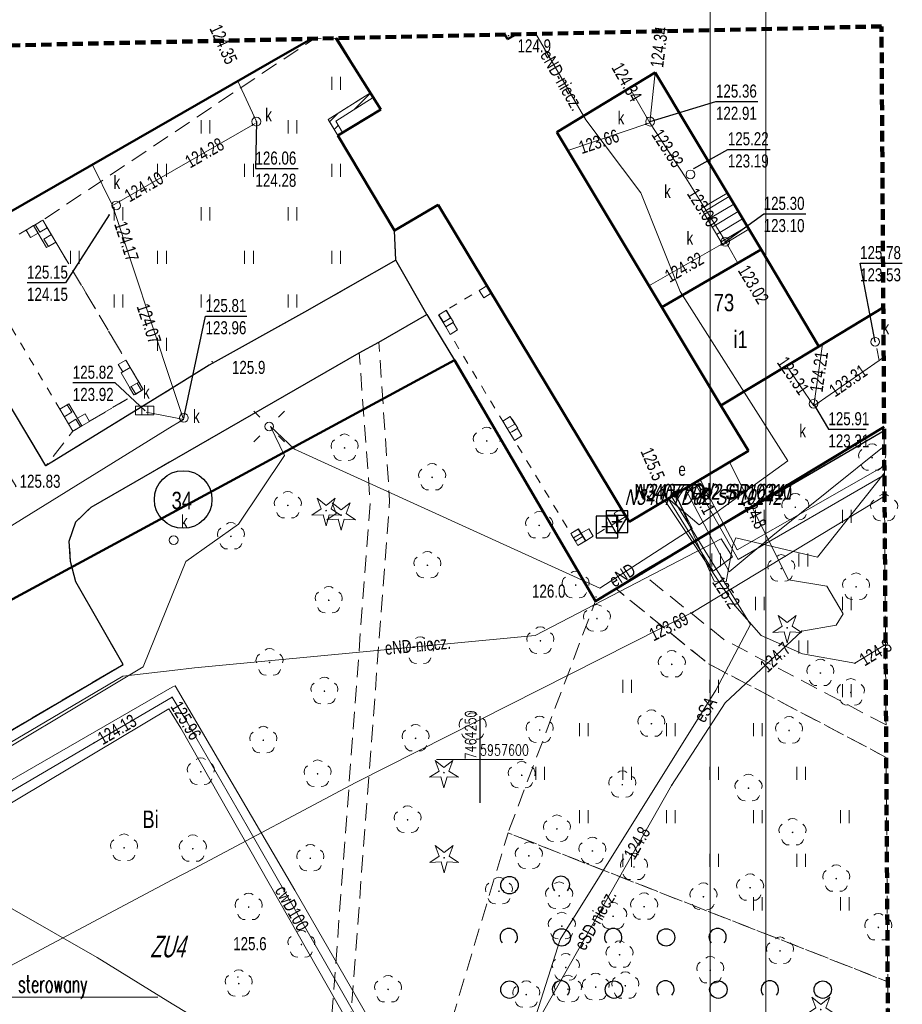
# Model space of a CAD drawing. Header units: millimetres. Extents: x 7464056 to 7464277, y 5957530 to 5957827.
# Tile 16 of 22: x 7464224 to 7464274, y 5957586 to 5957642. Entities that reach past the tile are written whole.
import ezdxf
from ezdxf.enums import TextEntityAlignment as Align

# ---------------------------------------------------------------- set-up
doc = ezdxf.new("R2010")
doc.units = ezdxf.units.MM
doc.header["$MEASUREMENT"] = 0
for name, pattern in [('1.0_0.5', [1.5, 1, -0.5]), ('1.5_0.5', [2, 1.5, -0.5]), ('2', [0.9, 0.6, -0.3]), ('otda_500', [1, 0.5, -0.5])]:
    doc.linetypes.add(name, pattern=pattern)
doc.layers.get('0').update_dxf_attribs({"color": 2, "linetype": 'CONTINUOUS', "lineweight": 0, "plot": 0})
for name, color, linetype in [('000 Inne (niezydentyfikowane)', 7, 'CONTINUOUS'), ('210-oznaczenie konturu użytku gruntowego', 7, 'CONTINUOUS'), ('312-budynek ewidencyjny', 7, 'CONTINUOUS'), ('312-oznaczenie budynku ewidencyjnego', 7, 'CONTINUOUS'), ('312-oznaczenie budynku ewidencyjnego-Atr117', 7, 'CONTINUOUS'), ('320-blok - kondygnacja nadziemna', 7, 'CONTINUOUS'), ('352-schody', 7, 'CONTINUOUS'), ('blok - łącznik', 7, 'CONTINUOUS'), ('chodnik', 7, 'CONTINUOUS'), ('drzewo iglaste', 7, 'CONTINUOUS'), ('drzewo liściaste', 7, 'CONTINUOUS'), ('elektroenergetyczne urządzenie techniczne', 7, 'CONTINUOUS'), ('elektroenergetyczne urządzenie techniczne-Atr17', 7, 'CONTINUOUS'), ('jezdnia', 7, 'CONTINUOUS'), ('kratka ściekowa', 7, 'CONTINUOUS'), ('kratka ściekowa-Atr17', 7, 'CONTINUOUS'), ('krawężnik', 7, 'CONTINUOUS'), ('latarnia', 7, 'CONTINUOUS'), ('pikieta naturalna', 7, 'CONTINUOUS'), ('pikieta naturalna-Atr2', 7, 'CONTINUOUS'), ('pikieta sztuczna', 7, 'CONTINUOUS'), ('pikieta sztuczna-Atr2', 7, 'CONTINUOUS'), ('podpora (poligon)', 7, 'CONTINUOUS'), ('przewód ciepłowniczy', 7, 'CONTINUOUS'), ('przewód ciepłowniczy-Atr1', 7, 'CONTINUOUS'), ('przewód elektroenergetyczny podziemny', 7, 'CONTINUOUS'), ('przewód elektroenergetyczny podziemny-Atr1', 7, 'CONTINUOUS'), ('przewód gazowy', 7, 'CONTINUOUS'), ('przewód kanalizacyjny', 7, 'CONTINUOUS'), ('przewód telekomunikacyjny podziemny', 7, 'CONTINUOUS'), ('rzedna', 7, 'CONTINUOUS'), ('rzedna-Atr2', 7, 'CONTINUOUS'), ('rzedna-Atr3', 7, 'CONTINUOUS'), ('SIATKA_KWADRATOW', 7, 'CONTINUOUS'), ('studnia kanalizacyjna', 7, 'CONTINUOUS'), ('studnia kanalizacyjna-Atr17', 7, 'CONTINUOUS'), ('Szczegółowa osnowa geodezyjna pozioma', 7, 'CONTINUOUS'), ('Szczegółowa osnowa geodezyjna pozioma-Atr103', 7, 'CONTINUOUS'), ('Szczegółowa osnowa geodezyjna wysokościowa', 7, 'CONTINUOUS'), ('Szczegółowa osnowa geodezyjna wysokościowa-Atr103', 7, 'CONTINUOUS'), ('trawnik', 7, 'CONTINUOUS'), ('wiata', 7, 'CONTINUOUS'), ('zadrzewienie  zakrzewienie', 7, 'CONTINUOUS'), ('Zakres', 7, 'CONTINUOUS'), ('ściana oporowa (poligon)', 7, 'CONTINUOUS')]:
    doc.layers.add(name, color=color, linetype=linetype)
for name, color, linetype, lineweight in [('211-numer działki ewidencyjnej', 3, 'CONTINUOUS', 30), ('__A-Tabelka', 7, 'CONTINUOUS', 18), ('S-woda-opis', 5, 'CONTINUOUS', 20)]:
    doc.layers.add(name, color=color, linetype=linetype, lineweight=lineweight)
doc.styles.add('SANIT', font='romans.shx', dxfattribs={"width": 0.7})
doc.styles.get("Standard").update_dxf_attribs({"font": 'Working1250', "width": 0.75})
doc.styles.add('STYL_ARIAL', font='simplex', dxfattribs={"width": 0.75, "oblique": 0.1})

# ---------------------------------------------------------------- blocks, each defined once
blk = doc.blocks.new('PW01')
at = {"linetype": 'Continuous', "lineweight": 13}
h = blk.add_hatch(color=0, dxfattribs=at)
edge = h.paths.add_edge_path()
edge.add_arc((0, 0), 0.045, 0, 360)
blk = doc.blocks.new('US15')
at = {"color": 0, "linetype": 'Continuous', "lineweight": 13}
blk.add_circle((0, 0), 0.25, dxfattribs=at)
blk = doc.blocks.new('TU04')
at = {"color": 0, "linetype": 'Continuous', "lineweight": 13}
for p, q in [((0, 0), (0, 0.75)), ((0.5, 0), (0.5, 0.75))]:
    blk.add_line(p, q, dxfattribs=at)
blk = doc.blocks.new('OP021')
at = {"linetype": 'Continuous', "lineweight": 13}
h = blk.add_hatch(color=0, dxfattribs=at)
edge = h.paths.add_edge_path()
edge.add_arc((0, 0), 0.05, 0, 360)
at = {"color": 0, "linetype": 'Continuous', "lineweight": 13}
for centre, start, end in [((0, 0.4), 49.272, 130.728), ((-0.38, 0.124), 121.308, 202.548), ((0.38, 0.124), 337.452, 58.692), ((-0.235, -0.324), 193.221, 274.871), ((0.235, -0.324), 265.129, 346.779)]:
    blk.add_arc(centre, 0.4, start, end, dxfattribs=at)
blk = doc.blocks.new('IB10')
at = {"color": 0, "linetype": 'Continuous', "lineweight": 13}
for p, q in [((0, 0), (0, 0.5)), ((0, 0.5), (0.5, 0.5)), ((0, 0), (0.5, 0)), ((0.5, 0), (0.5, 0.5))]:
    blk.add_line(p, q, dxfattribs=at)
blk = doc.blocks.new('US05')
at = {"color": 0, "linetype": 'Continuous', "lineweight": 13}
for p, q in [((-0.525, -0.25), (-0.525, 0.25)), ((-0.525, 0.25), (-0.175, 0.25)), ((-0.175, -0.25), (-0.175, 0.25)), ((-0.175, 0.25), (0.175, 0.25)), ((0.175, -0.25), (0.175, 0.25)), ((0.175, 0.25), (0.525, 0.25)), ((0.525, -0.25), (0.525, 0.25)), ((-0.525, -0.25), (-0.175, -0.25)), ((-0.175, -0.25), (0.175, -0.25)), ((0.175, -0.25), (0.525, -0.25))]:
    blk.add_line(p, q, dxfattribs=at)
blk = doc.blocks.new('OP011')
at = {"linetype": 'Continuous', "lineweight": 13}
h = blk.add_hatch(color=0, dxfattribs=at)
edge = h.paths.add_edge_path()
edge.add_arc((0, 0), 0.05, 0, 360)
at = {"color": 0, "linetype": 'Continuous', "lineweight": 13}
for p, q in [((-0.283, 0.093), (-0.512, 0.706)), ((-0.512, 0.706), (0, 0.299)), ((0, 0.299), (0.512, 0.706)), ((0.512, 0.706), (0.283, 0.093)), ((-0.828, -0.268), (-0.283, 0.093)), ((0.283, 0.093), (0.828, -0.268)), ((-0.175, -0.24), (-0.828, -0.268)), ((0, -0.87), (-0.175, -0.24)), ((0.175, -0.24), (0, -0.87)), ((0.828, -0.268), (0.175, -0.24))]:
    blk.add_line(p, q, dxfattribs=at)
blk = doc.blocks.new('US25')
at = {"linetype": 'Continuous', "lineweight": 0}
h = blk.add_hatch(color=0, dxfattribs=at)
edge = h.paths.add_edge_path()
edge.add_arc((0, 0), 0.2, 0, 360)
blk = doc.blocks.new('SM01')
at = {"color": 0, "linetype": 'Continuous', "lineweight": 13}
for p, q in [((-0.53, 0.531), (-0.883, 0.884)), ((0.531, 0.531), (0.884, 0.884)), ((-0.53, -0.53), (-0.883, -0.883)), ((0.531, -0.53), (0.884, -0.883))]:
    blk.add_line(p, q, dxfattribs=at)
blk.add_circle((0, 0), 0.25, dxfattribs=at)
blk = doc.blocks.new('OTZK1')
at = {"color": 0, "linetype": 'Continuous'}
blk.add_circle((0, 0), 0.5, dxfattribs=at)
blk = doc.blocks.new('OTZK2')
at = {"color": 0, "linetype": 'Continuous'}
blk.add_arc((0, 0), 0.5, 318.85, 221.162, dxfattribs=at)
blk = doc.blocks.new('OSSP')
at = {"color": 0}
for p, q in [((-0.626, 0.625), (-0.626, -0.625)), ((-0.626, 0.625), (-0.626, -0.625)), ((0.624, 0.625), (-0.626, 0.625)), ((0.624, 0.625), (-0.626, 0.625)), ((0.624, -0.625), (0.624, 0.625)), ((0.624, -0.625), (0.624, 0.625)), ((0.3, 0), (-0.3, 0)), ((0.3, 0), (-0.3, 0)), ((0, -0.3), (0, 0.3)), ((0, -0.3), (0, 0.3)), ((-0.626, -0.625), (0.624, -0.625)), ((-0.626, -0.625), (0.624, -0.625))]:
    blk.add_line(p, q, dxfattribs=at)
blk = doc.blocks.new('OSSH')
at = {"color": 0}
for p, q in [((0, -0.721), (-0.624, 0.362)), ((0.626, 0.362), (-0.624, 0.362)), ((-0.25, 0), (0.25, 0)), ((0.626, 0.362), (0, -0.721)), ((0, -0.25), (0, 0.25))]:
    blk.add_line(p, q, dxfattribs=at)

msp = doc.modelspace()

# ---------------------------------------------------------------- linework, layer by layer
at = {"linetype": 'Continuous', "lineweight": 30}
msp.add_circle((7464232.945, 5957614.926), 1.654, dxfattribs=at)
at = {"layer": '000 Inne (niezydentyfikowane)', "color": 56, "linetype": 'Continuous', "lineweight": 50, "flags": 128}
for points in [[(7464273.22, 5957619.103), (7464256.633, 5957609.097), (7464248.534, 5957622.926), (7464194.89, 5957593.94), (7464193.43, 5957597.96), (7464192.91, 5957604.22), (7464189.03, 5957611.03), (7464188.444, 5957611.585), (7464159.394, 5957659.51), (7464096.659, 5957763.005)], [(7464273.583, 5957563.4), (7464267.57, 5957562.22), (7464261.42, 5957560.82), (7464256.37, 5957560.26), (7464250.5, 5957560.44), (7464243.75, 5957561.22), (7464237.82, 5957562.16), (7464231.12, 5957564.22), (7464225.6, 5957566.21), (7464220.31, 5957568.58), (7464215.369, 5957570.98), (7464209.991, 5957575.1), (7464205.521, 5957578.87), (7464201.941, 5957582.25), (7464198.51, 5957586.21), (7464195.97, 5957590.71), (7464195.967, 5957590.719), (7464194.89, 5957593.94), (7464248.534, 5957622.926), (7464256.633, 5957609.097), (7464273.22, 5957619.103)]]:
    msp.add_lwpolyline(points, dxfattribs=at)
at = {"layer": '312-budynek ewidencyjny', "color": 7, "linetype": 'Continuous', "lineweight": 50, "flags": 128}
for points in [[(7464273.027, 5957642.099), (7464273.07, 5957642.026)], [(7464251.428, 5957641.63), (7464251.59, 5957641.36)], [(7464251.59, 5957641.36), (7464252.058, 5957641.644)], [(7464240.314, 5957641.389), (7464238.54, 5957640.37)], [(7464244.3, 5957637.33), (7464241.72, 5957641.419)], [(7464238.54, 5957640.37), (7464232.32, 5957636.8)], [(7464260.07, 5957639.45), (7464254.41, 5957636.03)], [(7464266.15, 5957629.28), (7464260.07, 5957639.45)], [(7464241.83, 5957635.84), (7464244.3, 5957637.33)], [(7464232.32, 5957636.8), (7464219.93, 5957629.68)], [(7464254.41, 5957636.03), (7464260.45, 5957625.97)], [(7464245.08, 5957630.38), (7464241.83, 5957635.84)], [(7464247.59, 5957631.85), (7464245.08, 5957630.38)], [(7464258.57, 5957613.64), (7464247.59, 5957631.85)], [(7464260.45, 5957625.97), (7464266.15, 5957629.28)], [(7464266.15, 5957629.28), (7464269.46, 5957623.72)], [(7464269.46, 5957623.72), (7464266.15, 5957629.28)], [(7464263.84, 5957620.32), (7464260.45, 5957625.97)], [(7464260.45, 5957625.97), (7464263.84, 5957620.32)], [(7464273.175, 5957625.964), (7464269.46, 5957623.72)], [(7464269.46, 5957623.72), (7464263.84, 5957620.32)], [(7464263.84, 5957620.32), (7464265.42, 5957617.73)], [(7464265.42, 5957617.73), (7464258.57, 5957613.64)]]:
    msp.add_lwpolyline(points, dxfattribs=at)
at = {"layer": '320-blok - kondygnacja nadziemna', "color": 7, "linetype": 'Continuous', "lineweight": 18, "flags": 128}
for points in [[(7464273.027, 5957642.099), (7464273.07, 5957642.026)], [(7464251.428, 5957641.63), (7464251.59, 5957641.36), (7464252.058, 5957641.644)], [(7464240.25, 5957641.388), (7464219.93, 5957629.68), (7464216.7, 5957635.08), (7464213.12, 5957632.88), (7464223.14, 5957616.02), (7464205.13, 5957605.33), (7464201.92, 5957603.39), (7464199.94, 5957606.81), (7464194.46, 5957603.58), (7464183.55, 5957622.17)], [(7464273.175, 5957625.964), (7464269.46, 5957623.72), (7464266.15, 5957629.28), (7464260.07, 5957639.45), (7464254.41, 5957636.03), (7464263.84, 5957620.32), (7464265.42, 5957617.73), (7464258.57, 5957613.64), (7464247.59, 5957631.85), (7464245.08, 5957630.38), (7464241.83, 5957635.84), (7464244.3, 5957637.33), (7464241.787, 5957641.421)]]:
    msp.add_lwpolyline(points, dxfattribs=at)
at = {"layer": '352-schody', "color": 7, "linetype": 'Continuous', "lineweight": 18, "flags": 128}
msp.add_lwpolyline([(7464264.2, 5957632.53), (7464262.7, 5957631.65), (7464263.95, 5957629.56), (7464265.44, 5957630.46)], close=True, dxfattribs=at)
msp.add_lwpolyline([(7464264.2, 5957632.53), (7464262.7, 5957631.65), (7464263.95, 5957629.56), (7464265.44, 5957630.46)], close=True, dxfattribs=at)
for points in [[(7464262.828, 5957631.435), (7464264.321, 5957632.328)], [(7464263.085, 5957631.006), (7464264.578, 5957631.899)], [(7464263.342, 5957630.577), (7464264.835, 5957631.47)], [(7464263.598, 5957630.148), (7464265.092, 5957631.041)], [(7464263.855, 5957629.719), (7464265.349, 5957630.612)]]:
    msp.add_lwpolyline(points, dxfattribs=at)
at = {"layer": '__A-Tabelka', "ltscale": 5}
for points in [[(7464266.428, 5957826.876), (7464056.428, 5957826.876), (7464056.428, 5957529.876), (7464266.428, 5957529.876)], [(7464263.228, 5957823.676), (7464072.628, 5957823.676), (7464072.628, 5957533.076), (7464263.228, 5957533.076)]]:
    msp.add_lwpolyline(points, close=True, dxfattribs=at)
at = {"layer": 'blok - łącznik', "color": 7, "linetype": '1.0_0.5', "lineweight": 18, "flags": 128}
for points in [[(7464248.03, 5957624.84), (7464247.62, 5957625.53), (7464248.07, 5957625.8), (7464248.48, 5957625.12)], [(7464251.72, 5957618.75), (7464251.31, 5957619.43), (7464251.76, 5957619.7), (7464252.17, 5957619.02)], [(7464256.08, 5957612.56), (7464255.63, 5957612.29), (7464255.22, 5957612.97), (7464255.67, 5957613.24)]]:
    msp.add_lwpolyline(points, close=True, dxfattribs=at)
at = {"layer": 'chodnik', "color": 7, "linetype": '1.0_0.5', "lineweight": 18, "flags": 128}
msp.add_lwpolyline([(7464240.61, 5957559.1), (7464244.81, 5957614.89), (7464244.19, 5957623.96), (7464243.06, 5957623.36), (7464243.69, 5957614.81), (7464239.56, 5957559.38)], close=True, dxfattribs=at)
msp.add_lwpolyline([(7464273.331, 5957601.981), (7464264.02, 5957606.88), (7464259.23, 5957610.74), (7464257.8, 5957609.81), (7464263.13, 5957605.49), (7464273.344, 5957600.117)], dxfattribs=at)
at = {"layer": 'jezdnia', "color": 7, "linetype": '1.5_0.5', "lineweight": 18, "flags": 128}
for points in [[(7464273.027, 5957642.099), (7464273.07, 5957642.026)], [(7464273.175, 5957625.964), (7464269.46, 5957623.72), (7464263.84, 5957620.32), (7464265.42, 5957617.73), (7464258.57, 5957613.64), (7464247.59, 5957631.85), (7464245.08, 5957630.38), (7464245.16, 5957628.68), (7464246.95, 5957625.56)], [(7464246.95, 5957625.56), (7464248.54, 5957622.93), (7464256.64, 5957609.1), (7464257.8, 5957609.81), (7464259.23, 5957610.74), (7464269.39, 5957616.65), (7464273.221, 5957618.892)]]:
    msp.add_lwpolyline(points, dxfattribs=at)
msp.add_lwpolyline([(7464203.98, 5957604.14), (7464202.96, 5957603.56), (7464201.7, 5957602.85), (7464193.53, 5957597.77), (7464195.46, 5957593.87), (7464197.31, 5957595.65), (7464199.65, 5957597.46), (7464201.78, 5957598.68), (7464203.98, 5957599.67), (7464219.7, 5957599.69), (7464229.49, 5957605.46), (7464226.78, 5957610.19), (7464226.48, 5957611.37), (7464226.4, 5957612.54), (7464226.77, 5957613.65), (7464227.66, 5957614.49), (7464243.06, 5957623.36), (7464244.19, 5957623.96), (7464246.95, 5957625.56), (7464245.16, 5957628.68), (7464239.92, 5957625.69), (7464234.44, 5957622.64), (7464232.32, 5957621.33), (7464225.05, 5957616.86), (7464214.87, 5957633.96), (7464213.12, 5957632.88), (7464223.14, 5957616.02), (7464223.35, 5957615.68), (7464205.7, 5957605.11)], close=True, dxfattribs=at)
at = {"layer": 'krawężnik', "color": 7, "linetype": 'Continuous', "lineweight": 25, "flags": 128}
for points in [[(7464195.46, 5957593.87), (7464197.31, 5957595.65), (7464199.65, 5957597.46), (7464201.78, 5957598.68), (7464203.98, 5957599.67), (7464219.7, 5957599.69), (7464229.49, 5957605.46), (7464226.78, 5957610.19), (7464226.48, 5957611.37), (7464226.4, 5957612.54), (7464226.77, 5957613.65), (7464227.66, 5957614.49), (7464243.06, 5957623.36), (7464244.19, 5957623.96), (7464246.95, 5957625.56), (7464245.16, 5957628.68), (7464239.92, 5957625.69), (7464234.44, 5957622.64), (7464232.32, 5957621.33), (7464225.05, 5957616.86), (7464214.87, 5957633.96)], [(7464245.16, 5957628.68), (7464245.08, 5957630.38)], [(7464246.95, 5957625.56), (7464248.54, 5957622.93), (7464256.64, 5957609.1), (7464257.8, 5957609.81), (7464259.23, 5957610.74), (7464269.39, 5957616.65), (7464273.221, 5957618.892)]]:
    msp.add_lwpolyline(points, dxfattribs=at)
at = {"layer": 'podpora (poligon)', "color": 7, "linetype": 'Continuous', "lineweight": 18, "flags": 128}
for points in [[(7464224.35, 5957630.66), (7464225.1, 5957629.4), (7464225.63, 5957629.71), (7464224.88, 5957630.97)], [(7464230.12, 5957620.93), (7464230.65, 5957621.24), (7464229.9, 5957622.51), (7464229.38, 5957622.2)], [(7464227.13, 5957619.16), (7464226.38, 5957620.42), (7464225.86, 5957620.11), (7464226.61, 5957618.85)]]:
    msp.add_lwpolyline(points, close=True, dxfattribs=at)
at = {"layer": 'przewód ciepłowniczy', "color": 212, "linetype": 'Continuous', "lineweight": 18, "flags": 128}
for points in [[(7464273.69, 5957546.911), (7464266.4, 5957543.72), (7464258.46, 5957558.48), (7464250.21, 5957573.64), (7464251.55, 5957574.26), (7464250.54, 5957576.05), (7464249.13, 5957575.6), (7464247.1, 5957579.06), (7464239.37, 5957592.49), (7464232.49, 5957604.23), (7464232.32, 5957604.14), (7464217.13, 5957595.39)], [(7464273.695, 5957546.216), (7464266.33, 5957542.79), (7464257.93, 5957558.26), (7464249.86, 5957573.02), (7464248.55, 5957575.35), (7464246.83, 5957578.34), (7464238.87, 5957592.25), (7464236.62, 5957596.16), (7464233.17, 5957602.13), (7464232.31, 5957603.57), (7464227.83, 5957600.95), (7464217.48, 5957594.89), (7464215.57, 5957593.93), (7464210.66, 5957591.13), (7464200.58, 5957586.82), (7464197.32, 5957593.26)], [(7464196.5, 5957593.62), (7464200.42, 5957585.95), (7464210.89, 5957590.62), (7464217.83, 5957594.39), (7464232.12, 5957602.91), (7464232.32, 5957602.6), (7464232.82, 5957601.8), (7464245.73, 5957579.06), (7464246.17, 5957578.28), (7464249.5, 5957572.39), (7464257.4, 5957558.03), (7464266.26, 5957541.85), (7464273.699, 5957545.523)]]:
    msp.add_lwpolyline(points, dxfattribs=at)
at = {"layer": 'przewód elektroenergetyczny podziemny', "color": 1, "linetype": 'Continuous', "lineweight": 18, "flags": 128}
for points in [[(7464260.81, 5957614.98), (7464262.59, 5957613.47), (7464267.69, 5957617.15), (7464261.51, 5957626.87), (7464259.24, 5957632.55), (7464256.08, 5957636.73), (7464253.217, 5957641.669)], [(7464219.19, 5957598.47), (7464230.64, 5957605.31), (7464232.32, 5957609.44), (7464233.1, 5957611.36), (7464236.13, 5957613.52), (7464238.76, 5957617.45), (7464237.96, 5957619.12), (7464239.34, 5957617.81), (7464256.88, 5957609.84), (7464262.2, 5957613.27), (7464261.23, 5957615.23)], [(7464273.227, 5957617.984), (7464266.83, 5957612.86), (7464264.31, 5957610.78), (7464261.78, 5957615.56)], [(7464224.53, 5957534.389), (7464227.1, 5957535.51), (7464229.94, 5957539.18), (7464230.8, 5957540.53), (7464232.32, 5957543.18), (7464233.16, 5957544.66), (7464236.18, 5957550.44), (7464236.93, 5957552.14), (7464237, 5957553.24), (7464239.83, 5957559.89), (7464242.31, 5957561.29), (7464246.96, 5957570.77), (7464250.33, 5957578.05), (7464250.75, 5957579.06), (7464252.95, 5957584.3), (7464261.01, 5957598.51), (7464264.09, 5957603.25), (7464268.49, 5957607.37), (7464270.47, 5957607.71), (7464270.86, 5957608.37), (7464269.92, 5957609.95), (7464267.72, 5957610.31), (7464264.33, 5957617.08)], [(7464273.234, 5957616.864), (7464264.77, 5957612.03), (7464262.7, 5957615.96), (7464262.64, 5957616.08)], [(7464261.23, 5957615.23), (7464263.45, 5957610.23), (7464264.14, 5957610.2), (7464264.53, 5957612.3), (7464264.7, 5957612.72), (7464269.4, 5957611.61), (7464273.237, 5957616.466)], [(7464262.35, 5957615.89), (7464264.84, 5957611.48), (7464273.238, 5957616.354)], [(7464260.81, 5957614.98), (7464263.39, 5957610.81)], [(7464261.01, 5957615.1), (7464265.55, 5957607.74), (7464263.55, 5957603.98)], [(7464260.63, 5957614.87), (7464264.64, 5957608.83), (7464266.16, 5957607.11), (7464268.53, 5957606.07), (7464271.54, 5957605.52), (7464273.301, 5957606.593)], [(7464263.39, 5957610.81), (7464264.5, 5957611.64), (7464263.86, 5957612.66), (7464253.17, 5957607.12), (7464233.6, 5957605.26), (7464232.32, 5957605.11), (7464229.48, 5957604.79), (7464220.15, 5957599.28), (7464203.3, 5957599.49), (7464195.87, 5957594.53), (7464191.86, 5957601.61), (7464187.99, 5957600.6), (7464179.26, 5957595.81)], [(7464263.55, 5957603.98), (7464254.6, 5957589.65)], [(7464254.6, 5957589.65), (7464252.67, 5957583.59)]]:
    msp.add_lwpolyline(points, dxfattribs=at)
at = {"layer": 'przewód gazowy', "color": 52, "linetype": 'Continuous', "lineweight": 18, "flags": 128}
for points in [[(7464262.23, 5957608.45), (7464273.246, 5957615.127)], [(7464202.21, 5957577.36), (7464204.9, 5957578.86), (7464205.27, 5957579.06), (7464207.51, 5957580.31), (7464221.17, 5957587.17), (7464232.32, 5957593.08), (7464233.57, 5957593.74), (7464242.86, 5957598.67), (7464262.23, 5957608.45)]]:
    msp.add_lwpolyline(points, dxfattribs=at)
at = {"layer": 'przewód kanalizacyjny', "color": 34, "linetype": 'Continuous', "lineweight": 18, "flags": 128}
for points in [[(7464260.07, 5957639.45), (7464259.76, 5957636.56), (7464255.04, 5957634.97)], [(7464237.15, 5957636.63), (7464236.09, 5957638.96)], [(7464264.82, 5957628.5), (7464264.12, 5957629.72), (7464261.83, 5957633.41), (7464259.76, 5957636.56), (7464258.61, 5957638.56)], [(7464204.81, 5957600.78), (7464205, 5957600.92), (7464214.47, 5957608.09), (7464214.68, 5957608.25), (7464214.95, 5957608.41), (7464220.27, 5957611.69), (7464232.32, 5957619.14), (7464232.96, 5957619.53), (7464232.32, 5957621.47), (7464228.89, 5957631.82), (7464232.32, 5957633.79), (7464237.08, 5957636.52)], [(7464228.89, 5957631.82), (7464227.72, 5957634.18)], [(7464259.71, 5957627.2), (7464264.12, 5957629.72)], [(7464267.62, 5957622.6), (7464269.18, 5957620.3), (7464269.68, 5957623.85)], [(7464272.81, 5957623.6), (7464272.93, 5957622.91)], [(7464269.18, 5957620.3), (7464272.93, 5957622.91), (7464273.194, 5957623.101)], [(7464230.82, 5957619.95), (7464232.32, 5957619.66), (7464232.96, 5957619.53)]]:
    msp.add_lwpolyline(points, dxfattribs=at)
at = {"layer": 'przewód telekomunikacyjny podziemny', "color": 30, "linetype": 'Continuous', "lineweight": 18, "flags": 128}
msp.add_lwpolyline([(7464212.63, 5957597.41), (7464213.07, 5957597.16), (7464228.01, 5957588.62), (7464232.32, 5957585.97), (7464234.24, 5957584.79), (7464242.83, 5957579.06), (7464243.25, 5957578.78), (7464254.41, 5957571.63), (7464263.69, 5957565.52), (7464270.15, 5957561.44)], dxfattribs=at)
at = {"layer": 'rzedna-Atr2', "color": 7, "flags": 128}
for points in [[(7464259.77, 5957636.63), (7464263.56, 5957637.78), (7464265.959, 5957637.78)], [(7464237.15, 5957636.63), (7464237.1, 5957633.93), (7464239.553, 5957633.93)], [(7464262.29, 5957633.94), (7464264.24, 5957635.04), (7464266.666, 5957635.04)], [(7464264.08, 5957629.72), (7464266.3, 5957631.33), (7464268.721, 5957631.33)], [(7464228.69, 5957631.28), (7464226.18, 5957627.38), (7464223.976, 5957627.38)], [(7464272.71, 5957623.99), (7464271.84, 5957628.5), (7464274.266, 5957628.5)], [(7464232.99, 5957619.62), (7464234.23, 5957625.46), (7464236.602, 5957625.46)], [(7464230.74, 5957620.04), (7464229.03, 5957621.63), (7464226.604, 5957621.63)], [(7464269.16, 5957620.43), (7464270.02, 5957618.96), (7464272.197, 5957618.96)]]:
    msp.add_lwpolyline(points, dxfattribs=at)
at = {"layer": 'S-woda-opis', "lineweight": 15, "ltscale": 0.25}
msp.add_line((7464200.447, 5957586.349), (7464231.487, 5957586.349), dxfattribs=at)
at = {"layer": 'SIATKA_KWADRATOW', "color": 7, "const_width": 0.065}
for points in [[(7464250, 5957597.5), (7464250, 5957602.5)], [(7464247.5, 5957600), (7464252.5, 5957600)]]:
    msp.add_lwpolyline(points, dxfattribs=at)
at = {"layer": 'SIATKA_KWADRATOW', "color": 7}
msp.add_point((7464250, 5957600), dxfattribs=at)
at = {"layer": 'trawnik', "color": 7, "linetype": '1.0_0.5', "lineweight": 18, "flags": 128}
for points in [[(7464243.7, 5957638.28), (7464241.28, 5957636.76), (7464241.83, 5957635.84), (7464245.08, 5957630.38), (7464245.16, 5957628.68), (7464239.92, 5957625.69), (7464234.44, 5957622.64), (7464232.32, 5957621.33), (7464225.05, 5957616.86), (7464226.61, 5957618.85), (7464227.13, 5957619.16), (7464230.12, 5957620.93), (7464230.65, 5957621.24), (7464229.9, 5957622.51), (7464225.63, 5957629.71), (7464224.88, 5957630.97), (7464240.47, 5957641.39), (7464241.72, 5957641.42)], [(7464273.33, 5957601.98), (7464264.02, 5957606.88), (7464259.23, 5957610.74), (7464269.39, 5957616.65), (7464273.22, 5957618.89)], [(7464263.13, 5957605.49), (7464273.34, 5957600.12), (7464273.43, 5957587.23), (7464251.61, 5957595.78), (7464256.64, 5957609.1), (7464257.8, 5957609.81)]]:
    msp.add_lwpolyline(points, close=True, dxfattribs=at)
at = {"layer": 'wiata', "color": 7, "linetype": 'otda_500', "lineweight": 18, "flags": 128}
for points in [[(7464221.36, 5957628.88), (7464220.84, 5957628.57), (7464221.59, 5957627.31), (7464225.86, 5957620.11), (7464226.61, 5957618.85), (7464227.13, 5957619.16), (7464230.12, 5957620.93), (7464230.65, 5957621.24), (7464229.9, 5957622.51), (7464225.63, 5957629.71), (7464224.88, 5957630.97), (7464224.35, 5957630.66)], [(7464250.39, 5957627.2), (7464248.07, 5957625.8), (7464247.62, 5957625.53), (7464248.03, 5957624.84), (7464251.31, 5957619.43), (7464251.72, 5957618.75), (7464255.22, 5957612.97), (7464255.63, 5957612.29), (7464256.08, 5957612.56), (7464258.4, 5957613.97)]]:
    msp.add_lwpolyline(points, close=True, dxfattribs=at)
at = {"layer": 'zadrzewienie  zakrzewienie', "color": 7, "linetype": '1.0_0.5', "lineweight": 18, "flags": 128}
msp.add_lwpolyline([(7464273.43, 5957587.23), (7464273.6, 5957560.62), (7464273.11, 5957560.46), (7464271.44, 5957560.05), (7464268.88, 5957559.5), (7464266.49, 5957559.09), (7464260.23, 5957558.14), (7464257.73, 5957557.87), (7464255.65, 5957557.73), (7464252.08, 5957557.69), (7464249.64, 5957557.83), (7464247.11, 5957558.08), (7464245.53, 5957558.3), (7464242.23, 5957558.83), (7464240.61, 5957559.1), (7464251.61, 5957595.78)], close=True, dxfattribs=at)
at = {"layer": 'Zakres', "color": 134, "linetype": '2', "lineweight": 90, "flags": 128}
msp.add_lwpolyline([(7464273.07, 5957642.1), (7464173.57, 5957639.94), (7464098.51, 5957764.09), (7464073.29, 5957749.31), (7464127.02, 5957656.52), (7464126.84, 5957638.93), (7464125.08, 5957533.8), (7464273.77, 5957534.68)], close=True, dxfattribs=at)
at = {"layer": 'ściana oporowa (poligon)', "color": 7, "linetype": 'Continuous', "lineweight": 18, "flags": 128}
msp.add_lwpolyline([(7464241.28, 5957636.76), (7464241.83, 5957635.84), (7464242.11, 5957636), (7464241.71, 5957636.66), (7464243.87, 5957638.02), (7464243.7, 5957638.28)], close=True, dxfattribs=at)
msp.add_lwpolyline([(7464241.28, 5957636.76), (7464241.83, 5957635.84), (7464242.11, 5957636), (7464241.71, 5957636.66), (7464243.87, 5957638.02), (7464243.7, 5957638.28)], close=True, dxfattribs=at)
for points in [[(7464242.763, 5957637.323), (7464243.708, 5957638.268)], [(7464241.36, 5957636.627), (7464241.852, 5957637.12)], [(7464241.624, 5957636.184), (7464241.857, 5957636.417)]]:
    msp.add_lwpolyline(points, dxfattribs=at)

# ---------------------------------------------------------------- block references
at = {"layer": 'drzewo iglaste', "color": 94, "linetype": 'Continuous', "lineweight": 18}
for p in [(7464241.16, 5957614.29), (7464242.02, 5957614.03), (7464267.65, 5957607.56), (7464247.93, 5957599.24), (7464247.94, 5957594.35), (7464269.58, 5957585.63)]:
    msp.add_blockref('OP011', p, dxfattribs=at)
at = {"layer": 'drzewo liściaste', "color": 94, "linetype": 'Continuous', "lineweight": 18}
for p in [(7464250.39, 5957618.29), (7464242.22, 5957617.89), (7464272.53, 5957617.33), (7464247.25, 5957616.2), (7464238.96, 5957614.59), (7464268.12, 5957614.48), (7464273.22, 5957614.43), (7464253.4, 5957613.44), (7464235.69, 5957612.81), (7464246.98, 5957611.15), (7464267.31, 5957610.96), (7464255.5, 5957610.01), (7464271.61, 5957609.91), (7464241.31, 5957609.14), (7464256.72, 5957608.09), (7464253.47, 5957606.81), (7464246.56, 5957606.24), (7464237.91, 5957605.57), (7464261.02, 5957605.46), (7464269.56, 5957604.96), (7464241.06, 5957603.92), (7464271.31, 5957603.84), (7464249.58, 5957601.88), (7464253.43, 5957601.69), (7464259.85, 5957602.05), (7464267.76, 5957601.66), (7464237.55, 5957601.1), (7464246.3, 5957601.21), (7464233.96, 5957599.29), (7464240.67, 5957599.17), (7464252.4, 5957599.09), (7464258.18, 5957598.55), (7464265.43, 5957598.35), (7464245.84, 5957596.53), (7464254.42, 5957596.01), (7464267.96, 5957595.81), (7464229.55, 5957594.92), (7464233.5, 5957594.87), (7464240.25, 5957594.32), (7464252.81, 5957594.46), (7464256.46, 5957594.74), (7464258.85, 5957593.82), (7464265.52, 5957592.63), (7464270.47, 5957593.15), (7464251.09, 5957592.43), (7464254.55, 5957592.16), (7464262.84, 5957592.11), (7464236.71, 5957591.52), (7464259.43, 5957591.54), (7464257.65, 5957590.99), (7464254.7, 5957590.42), (7464272.89, 5957590.35), (7464239.74, 5957589.37), (7464258.02, 5957588.78), (7464267.24, 5957589), (7464254.93, 5957588.05), (7464263.23, 5957587.88), (7464236.14, 5957587.12), (7464258.35, 5957587), (7464244.72, 5957586.79), (7464252.66, 5957586.49), (7464255.06, 5957586.8), (7464256.65, 5957586.92)]:
    msp.add_blockref('OP021', p, dxfattribs=at)
at = {"layer": 'elektroenergetyczne urządzenie techniczne', "color": 1, "linetype": 'Continuous', "lineweight": 18}
msp.add_blockref('US25', (7464261.23, 5957615.23), dxfattribs=at)
at = {"layer": 'kratka ściekowa', "color": 34, "linetype": 'Continuous', "lineweight": 18}
msp.add_blockref('US05', (7464230.74, 5957620.04), dxfattribs=at)
at = {"layer": 'latarnia', "color": 7, "linetype": 'Continuous', "lineweight": 18}
msp.add_blockref('SM01', (7464237.89, 5957619.12), dxfattribs=at)
at = {"layer": 'pikieta naturalna', "color": 7, "linetype": 'Continuous', "lineweight": 13}
msp.add_blockref('PW01', (7464236.09, 5957587.5), dxfattribs=at)
at = {"layer": 'pikieta sztuczna', "color": 7, "linetype": 'Continuous', "lineweight": 13}
for p in [(7464251.64, 5957641.57), (7464234.61, 5957622.84), (7464256.67, 5957609.33)]:
    msp.add_blockref('PW01', p, dxfattribs=at)
at = {"layer": 'rzedna', "color": 7, "linetype": 'Continuous', "lineweight": 18}
for p in [(7464236.92, 5957636.43), (7464259.58, 5957636.87), (7464259.89, 5957636.36), (7464229.29, 5957632.05), (7464228.98, 5957631.54), (7464263.95, 5957629.99), (7464263.83, 5957629.55), (7464264.26, 5957629.48), (7464269.46, 5957620.49), (7464232.77, 5957619.41), (7464232.84, 5957619.88)]:
    msp.add_blockref('PW01', p, dxfattribs=at)
at = {"layer": 'rzedna', "color": 34, "linetype": 'Continuous', "lineweight": 18}
for p in [(7464237.02, 5957636.9), (7464237.15, 5957636.63), (7464259.51, 5957636.48), (7464259.77, 5957636.63), (7464259.8, 5957636.93), (7464262.29, 5957633.94), (7464228.69, 5957631.28), (7464264.08, 5957629.72), (7464272.71, 5957623.99), (7464268.95, 5957620.64), (7464269.24, 5957620.72), (7464230.74, 5957620.04), (7464269.16, 5957620.43), (7464232.99, 5957619.62)]:
    msp.add_blockref('PW01', p, dxfattribs=at)
at = {"layer": 'rzedna', "color": 1, "linetype": 'Continuous', "lineweight": 18}
for p in [(7464264.33, 5957617.08), (7464262.35, 5957615.89), (7464260.81, 5957614.98), (7464264.64, 5957608.83), (7464268.49, 5957607.37), (7464271.54, 5957605.52), (7464261.01, 5957598.51)]:
    msp.add_blockref('PW01', p, dxfattribs=at)
at = {"layer": 'rzedna', "color": 52, "linetype": 'Continuous', "lineweight": 18}
msp.add_blockref('PW01', (7464262.23, 5957608.45), dxfattribs=at)
at = {"layer": 'rzedna', "color": 212, "linetype": 'Continuous', "lineweight": 18}
for p in [(7464232.31, 5957603.57), (7464227.83, 5957600.95)]:
    msp.add_blockref('PW01', p, dxfattribs=at)
at = {"layer": 'studnia kanalizacyjna', "color": 34, "linetype": 'Continuous', "lineweight": 18}
for p in [(7464237.15, 5957636.63), (7464259.77, 5957636.63), (7464262.09, 5957633.6), (7464229.1, 5957631.82), (7464264.08, 5957629.72), (7464272.71, 5957623.99), (7464269.16, 5957620.43), (7464232.99, 5957619.62), (7464232.4, 5957612.59)]:
    msp.add_blockref('US15', p, dxfattribs=at)
at = {"layer": 'Szczegółowa osnowa geodezyjna pozioma', "color": 7, "linetype": 'Continuous', "lineweight": 18}
for p in [(7464257.3, 5957613.35), (7464257.87, 5957613.65)]:
    msp.add_blockref('OSSP', p, dxfattribs=at)
at = {"layer": 'Szczegółowa osnowa geodezyjna wysokościowa', "color": 7, "linetype": 'Continuous', "lineweight": 18}
msp.add_blockref('OSSH', (7464257.87, 5957613.65), dxfattribs=at)
at = {"layer": 'trawnik', "color": 7, "linetype": 'Continuous', "lineweight": 18}
for p in [(7464241.479, 5957638.459), (7464233.979, 5957635.959), (7464238.979, 5957635.959), (7464231.479, 5957633.459), (7464236.479, 5957633.459), (7464241.479, 5957633.459), (7464228.979, 5957630.959), (7464233.979, 5957630.959), (7464238.979, 5957630.959), (7464226.479, 5957628.459), (7464231.479, 5957628.459), (7464236.479, 5957628.459), (7464241.479, 5957628.459), (7464228.979, 5957625.959), (7464233.979, 5957625.959), (7464238.979, 5957625.959), (7464231.479, 5957623.459), (7464265.829, 5957613.579), (7464270.829, 5957613.579), (7464263.329, 5957611.079), (7464268.329, 5957611.079), (7464265.829, 5957608.579), (7464270.829, 5957608.579), (7464268.329, 5957606.079), (7464258.209, 5957603.829), (7464263.209, 5957603.829), (7464270.829, 5957603.579), (7464255.709, 5957601.329), (7464260.709, 5957601.329), (7464265.709, 5957601.329), (7464253.209, 5957598.829), (7464258.209, 5957598.829), (7464263.209, 5957598.829), (7464268.209, 5957598.829), (7464255.709, 5957596.329), (7464260.709, 5957596.329), (7464265.709, 5957596.329), (7464270.709, 5957596.329), (7464258.209, 5957593.829), (7464263.209, 5957593.829), (7464268.209, 5957593.829), (7464265.709, 5957591.329), (7464270.709, 5957591.329)]:
    msp.add_blockref('TU04', p, dxfattribs=at)
at = {"layer": 'wiata', "color": 7, "linetype": 'Continuous', "lineweight": 18}
for p, rotation in [((7464224.88, 5957630.97), 210.324), ((7464224.35, 5957630.66), 210.766), ((7464225.63, 5957629.71), 120.763), ((7464250.39, 5957627.2), 211.109), ((7464247.62, 5957625.53), 300.719), ((7464248.07, 5957625.8), 210.964), ((7464248.03, 5957624.84), 301.228), ((7464229.9, 5957622.51), 120.67), ((7464230.12, 5957620.93), 30.324), ((7464230.65, 5957621.24), 120.564), ((7464225.86, 5957620.11), 300.763), ((7464226.61, 5957618.85), 30.801), ((7464227.13, 5957619.16), 30.624), ((7464251.31, 5957619.43), 301.088), ((7464251.72, 5957618.75), 301.196), ((7464258.4, 5957613.97), 121.192), ((7464255.22, 5957612.97), 301.088), ((7464256.08, 5957612.56), 31.29), ((7464255.63, 5957612.29), 30.964)]:
    msp.add_blockref('IB10', p, dxfattribs=dict(at, rotation=rotation))
at = {"layer": 'zadrzewienie  zakrzewienie', "color": 7, "linetype": 'Continuous', "lineweight": 18}
for name, p in [('OTZK1', (7464251.696, 5957592.776)), ('OTZK2', (7464254.654, 5957592.787)), ('OTZK2', (7464251.654, 5957589.787)), ('OTZK1', (7464254.696, 5957589.776)), ('OTZK2', (7464257.654, 5957589.787)), ('OTZK1', (7464260.696, 5957589.776)), ('OTZK2', (7464263.654, 5957589.787)), ('OTZK1', (7464251.696, 5957586.776)), ('OTZK2', (7464254.654, 5957586.787)), ('OTZK1', (7464257.696, 5957586.776)), ('OTZK2', (7464260.654, 5957586.787)), ('OTZK1', (7464263.696, 5957586.776)), ('OTZK2', (7464266.654, 5957586.787)), ('OTZK1', (7464269.696, 5957586.776))]:
    msp.add_blockref(name, p, dxfattribs=at)

# ---------------------------------------------------------------- texts
at = {"layer": '000 Inne (niezydentyfikowane)', "color": 56, "linetype": 'Continuous', "lineweight": 13, "oblique": 15, "width": 0.63}
msp.add_text('ZU4', height=1.25, dxfattribs=at).set_placement((7464231.05, 5957588.63))
at = {"layer": '210-oznaczenie konturu użytku gruntowego', "color": 3, "linetype": 'Continuous', "lineweight": 18, "width": 0.79}
msp.add_text('Bi', height=1, dxfattribs=at).set_placement((7464230.6, 5957596.06))
at = {"layer": '211-numer działki ewidencyjnej', "color": 7, "linetype": 'Continuous', "lineweight": 18, "width": 0.79}
msp.add_text('34', height=1, dxfattribs=at).set_placement((7464232.28, 5957614.37))
at = {"layer": '312-oznaczenie budynku ewidencyjnego', "color": 7, "linetype": 'Continuous', "lineweight": 18, "width": 0.79}
msp.add_text('73', height=1, dxfattribs=at).set_placement((7464263.43, 5957626.74), align=Align.TOP_LEFT)
at = {"layer": '312-oznaczenie budynku ewidencyjnego-Atr117', "color": 7, "width": 0.765}
msp.add_text('i1', height=1, dxfattribs=at).set_placement((7464264.57, 5957624.62), align=Align.TOP_LEFT)
at = {"layer": 'elektroenergetyczne urządzenie techniczne-Atr17', "color": 1, "width": 0.765}
msp.add_text('e', height=0.75, dxfattribs=at).set_placement((7464261.4, 5957616.29))
at = {"layer": 'kratka ściekowa-Atr17', "color": 34, "width": 0.765}
msp.add_text('k', height=0.75, dxfattribs=at).set_placement((7464230.64, 5957620.72))
at = {"layer": 'pikieta naturalna-Atr2', "color": 7, "width": 0.765}
msp.add_text('125.6', height=0.75, dxfattribs=at).set_placement((7464235.82, 5957589.04))
at = {"layer": 'pikieta sztuczna-Atr2', "color": 7, "width": 0.765}
for s, p in [('124.9', (7464252.16, 5957640.61)), ('125.9', (7464235.75, 5957622.14)), ('125.83', (7464223.55, 5957615.6)), ('126.0', (7464252.99, 5957609.29))]:
    msp.add_text(s, height=0.75, dxfattribs=at).set_placement(p)
at = {"layer": 'przewód ciepłowniczy-Atr1', "color": 212, "width": 0.765}
msp.add_text('cwD100', height=0.75, rotation=299.589, dxfattribs=at).set_placement((7464238.19, 5957592.48))
at = {"layer": 'przewód elektroenergetyczny podziemny-Atr1', "color": 1, "width": 0.765}
for s, rotation, p in [('eND-niecz.', 300.09, (7464253.43, 5957640.46)), ('eND', 32.83, (7464257.73, 5957609.85)), ('eND-niecz.', 5.44, (7464244.57, 5957606)), ('eSA', 58.02, (7464262.88, 5957602.05))]:
    msp.add_text(s, height=0.75, rotation=rotation, dxfattribs=at).set_placement(p)
msp.add_text('eSD-niecz.', height=0.75, rotation=60.438, dxfattribs=at).set_placement((7464255.7, 5957589.15), align=Align.MIDDLE_LEFT)
at = {"layer": 'rzedna-Atr2', "color": 34, "width": 0.765}
for s, rotation, p in [('124.35', 294.42, (7464234.44, 5957641.99)), ('124.34', 82.69, (7464260.52, 5957639.7)), ('123.66', 18.55, (7464255.84, 5957634.76)), ('123.31', 304.22, (7464267.03, 5957622.8)), ('124.21', 82.03, (7464269.68, 5957621.05))]:
    msp.add_text(s, height=0.75, rotation=rotation, dxfattribs=at).set_placement(p)
at = {"layer": 'rzedna-Atr2', "color": 7, "width": 0.765}
for s, rotation, p in [('124.34', 299.68, (7464257.53, 5957639.74)), ('123.83', 303.29, (7464259.83, 5957635.88)), ('124.28', 29.94, (7464233.34, 5957633.93)), ('124.10', 29.94, (7464229.86, 5957631.98)), ('123.00', 301.82, (7464261.86, 5957632.5)), ('124.17', 288.33, (7464228.97, 5957630.75)), ('124.32', 29.79, (7464260.9, 5957627.36)), ('123.02', 301.03, (7464264.79, 5957628.09)), ('124.07', 288.33, (7464230.26, 5957626.02)), ('123.31', 34.79, (7464270.4, 5957620.78))]:
    msp.add_text(s, height=0.75, rotation=rotation, dxfattribs=at).set_placement(p)
at = {"layer": 'rzedna-Atr2', "color": 34, "width": 0.765}
for s, p in [('125.36', (7464263.56, 5957637.788)), ('125.22', (7464264.24, 5957635.048)), ('126.06', (7464237.1, 5957633.938)), ('125.30', (7464266.3, 5957631.338)), ('125.78', (7464271.84, 5957628.508)), ('125.15', (7464223.976, 5957627.388)), ('125.81', (7464234.23, 5957625.468)), ('125.82', (7464226.604, 5957621.638)), ('125.91', (7464270.02, 5957618.968))]:
    msp.add_text(s, height=0.75, dxfattribs=at).set_placement(p, align=Align.BOTTOM_LEFT)
at = {"layer": 'rzedna-Atr2', "color": 1, "width": 0.765}
for s, rotation, p in [('125.5', 293.08, (7464259.21, 5957617.7)), ('125.1', 298.84, (7464261.96, 5957615.67)), ('124.8', 296.58, (7464264.99, 5957614.88)), ('124.7', 43.15, (7464266.52, 5957604.94)), ('124.8', 31.34, (7464272.1, 5957605.33)), ('124.8', 60.44, (7464258.87, 5957594.18))]:
    msp.add_text(s, height=0.75, rotation=rotation, dxfattribs=at).set_placement(p)
msp.add_text('125.2', height=0.75, rotation=-56.42, dxfattribs=at).set_placement((7464263.62, 5957610.39), align=Align.MIDDLE_LEFT)
at = {"layer": 'rzedna-Atr2', "color": 40, "width": 0.765}
msp.add_text('123.69', height=0.75, rotation=26.79, dxfattribs=at).set_placement((7464259.97, 5957606.77))
at = {"layer": 'rzedna-Atr2', "color": 212, "width": 0.765}
for s, rotation, p in [('125.96', -59.153, (7464232.51, 5957603.24)), ('124.13', 30.32, (7464228.13, 5957601.13))]:
    msp.add_text(s, height=0.75, rotation=rotation, dxfattribs=at).set_placement(p, align=Align.MIDDLE_LEFT)
at = {"layer": 'rzedna-Atr3', "color": 34, "width": 0.765}
for s, p in [('122.91', (7464263.56, 5957636.513)), ('123.19', (7464264.24, 5957633.772)), ('124.28', (7464237.1, 5957632.662)), ('123.10', (7464266.3, 5957630.062)), ('123.53', (7464271.84, 5957627.232)), ('124.15', (7464223.976, 5957626.112)), ('123.96', (7464234.23, 5957624.192)), ('123.92', (7464226.604, 5957620.362)), ('123.31', (7464270.02, 5957617.692))]:
    msp.add_text(s, height=0.75, dxfattribs=at).set_placement(p, align=Align.BOTTOM_LEFT)
at = {"layer": 'S-woda-opis', "style": 'SANIT', "width": 0.6}
msp.add_text('przewód prowadzony metodą bezwykopową - przewiert sterowany  ', height=1, dxfattribs=at).set_placement((7464200.447, 5957586.609))
at = {"layer": 'SIATKA_KWADRATOW', "color": 7, "style": 'STYL_ARIAL', "width": 0.75}
msp.add_text('7464250', height=0.625, rotation=90, dxfattribs=at).set_placement((7464249.965, 5957600), align=Align.BOTTOM_LEFT)
msp.add_text('5957600', height=0.625, dxfattribs=at).set_placement((7464250, 5957600.035), align=Align.BOTTOM_LEFT)
at = {"layer": 'studnia kanalizacyjna-Atr17', "color": 34, "width": 0.765}
for p in [(7464237.66, 5957636.64), (7464257.91, 5957636.47), (7464228.94, 5957632.77), (7464260.58, 5957632.24), (7464261.87, 5957629.56), (7464273.13, 5957624.41), (7464233.51, 5957619.33), (7464268.35, 5957618.5), (7464232.82, 5957613.29)]:
    msp.add_text('k', height=0.75, dxfattribs=at).set_placement(p)
at = {"layer": 'Szczegółowa osnowa geodezyjna pozioma-Atr103', "color": 7, "oblique": 15, "width": 0.765}
for s, p in [('N34077Dd2-SP10242', (7464258.3, 5957614.35)), ('N34077Dd2-SP10241', (7464258.87, 5957614.65))]:
    msp.add_text(s, height=0.9, dxfattribs=at).set_placement(p, align=Align.BOTTOM_LEFT)
at = {"layer": 'Szczegółowa osnowa geodezyjna wysokościowa-Atr103', "color": 7, "width": 0.765}
msp.add_text('N34077Dd2-SH10310', height=0.9, dxfattribs=at).set_placement((7464258.87, 5957614.65), align=Align.BOTTOM_LEFT)

doc.saveas('drawing.dxf')
